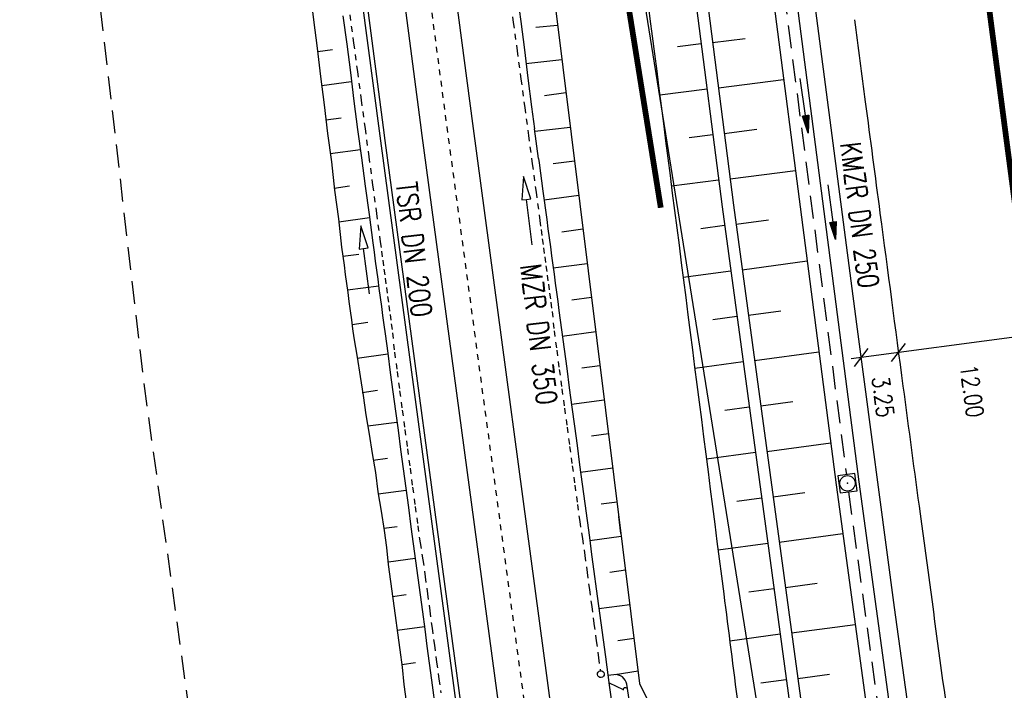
# Model space of a CAD drawing. Extents: x 446224 to 446791, y 446199 to 447379.
# Tile 24 of 113: x 446416 to 446502, y 446748 to 446807. Entities that reach past the tile are written whole.
import ezdxf
from ezdxf.enums import TextEntityAlignment as Align

# ---------------------------------------------------------------- set-up
doc = ezdxf.new("R2010")
doc.units = 0
doc.header["$LTSCALE"] = 2
doc.header["$MEASUREMENT"] = 0
for name, pattern in [('ACAD_ISO03W100', [0.5, 0.25, -0.25]), ('ACAD_ISO10W100W', [0.5, 0.25, -0.25]), ('AUSGEZOGEN', [0]), ('GEMARKBAB', [3.7, 2, -0.5, 0.1, -0.5, 0.1, -0.5]), ('GESTRICH-X2', [1.5, 1, -0.5])]:
    doc.linetypes.add(name, pattern=pattern)
doc.layers.get('0').update_dxf_attribs({"linetype": 'AUSGEZOGEN'})
for name, color, linetype in [('201-GEMARKGRZ', 7, 'GEMARKBAB'), ('201-GRENZL-BAB', 7, 'AUSGEZOGEN'), ('BOESCHG', 250, 'AUSGEZOGEN'), ('DB-Bahnachse', 7, 'CONTINUOUS'), ('DB-Böschungen', 15, 'CONTINUOUS'), ('DB-Gleisachse', 7, 'CONTINUOUS'), ('DB-GRABEN', 15, 'AUSGEZOGEN'), ('DB-Kabelanlagen', 15, 'CONTINUOUS'), ('DB-Tiefenentwässerung', 15, 'CONTINUOUS'), ('FBRTOP', 250, 'AUSGEZOGEN'), ('KANAL', 7, 'GESTRICH-X2'), ('MULDE', 250, 'AUSGEZOGEN'), ('PFEIL', 7, 'CONTINUOUS'), ('PFEILTOP', 200, 'AUSGEZOGEN'), ('SCHRIFT', 7, 'AUSGEZOGEN'), ('SCHSYMBOL', 200, 'AUSGEZOGEN'), ('STROMLTG', 4, 'AUSGEZOGEN'), ('TEXTO', 4, 'CONTINUOUS')]:
    doc.layers.add(name, color=color, linetype=linetype)
doc.styles.add('ROMANS', font='romans.shx', dxfattribs={"width": 0.8})

# ---------------------------------------------------------------- blocks, each defined once
blk = doc.blocks.new('20')
blk.add_lwpolyline([(-0.754, -0.751), (0.754, -0.751), (0.754, 0.75), (-0.754, 0.75)], close=True)
blk.add_circle((0, 0), 0.676)
blk.add_point((0, 0))
blk = doc.blocks.new('PFEIL2')
at = {"color": 0}
for p, q in [((0.88, 0.002), (-2.401, -0.012)), ((0.881, -0.271), (0.879, 0.276)), ((0.879, 0.276), (2.429, 0.009)), ((0.911, 0.27), (0.879, 0.265)), ((0.965, 0.261), (0.879, 0.246)), ((1.019, 0.252), (0.879, 0.228)), ((1.073, 0.242), (0.879, 0.209)), ((1.127, 0.233), (0.879, 0.191)), ((1.181, 0.224), (0.879, 0.172)), ((1.235, 0.214), (0.879, 0.154)), ((1.289, 0.205), (0.879, 0.135)), ((1.343, 0.196), (0.879, 0.117)), ((1.397, 0.187), (0.879, 0.098)), ((1.451, 0.177), (0.879, 0.08)), ((1.505, 0.168), (0.879, 0.061)), ((1.559, 0.159), (0.88, 0.043)), ((1.613, 0.149), (0.88, 0.024)), ((1.668, 0.14), (0.88, 0.006)), ((1.722, 0.131), (0.88, -0.013)), ((1.776, 0.121), (0.88, -0.031)), ((1.83, 0.112), (0.88, -0.05)), ((1.884, 0.103), (0.88, -0.068)), ((1.938, 0.094), (0.88, -0.087)), ((1.992, 0.084), (0.88, -0.105)), ((2.046, 0.075), (0.88, -0.124)), ((2.1, 0.066), (0.88, -0.142)), ((2.154, 0.056), (0.88, -0.161)), ((2.208, 0.047), (0.88, -0.179)), ((2.262, 0.038), (0.881, -0.198)), ((2.316, 0.029), (0.881, -0.216)), ((2.37, 0.019), (0.881, -0.235)), ((2.424, 0.01), (0.881, -0.253)), ((2.429, 0.009), (0.881, -0.271))]:
    blk.add_line(p, q, dxfattribs=at)

msp = doc.modelspace()

# ---------------------------------------------------------------- linework, layer by layer
msp.add_line((446524.333, 446781.865), (446488.724, 446777.158))
at = {"layer": '201-GEMARKGRZ', "const_width": 0.5, "flags": 128}
msp.add_lwpolyline([(446467.695, 446817.965), (446472.116, 446790.348)], dxfattribs=at)
at = {"layer": '201-GRENZL-BAB', "flags": 128}
msp.add_lwpolyline([(446466.849, 446832.249), (446490.081, 446687.121)], dxfattribs=at)
at = {"layer": 'BOESCHG'}
for p, q in [((446469.787, 446850.372), (446477.466, 446790.436)), ((446470.779, 446850.5), (446478.458, 446790.564)), ((446460.871, 446824.201), (446470.275, 446748.81)), ((446473.58, 446804.423), (446475.641, 446804.687)), ((446476.637, 446804.771), (446479.481, 446805.135)), ((446477.145, 446800.803), (446482.838, 446801.532)), ((446472.028, 446800.191), (446476.15, 446800.719)), ((446477.653, 446796.835), (446480.503, 446797.2)), ((446474.597, 446796.488), (446476.658, 446796.752)), ((446478.162, 446792.868), (446483.865, 446793.599)), ((446473.044, 446792.256), (446477.166, 446792.784)), ((446477.466, 446790.436), (446484.5, 446738.648)), ((446478.458, 446790.564), (446485.49, 446738.782)), ((446478.683, 446788.902), (446481.528, 446789.288)), ((446475.622, 446788.538), (446477.687, 446788.818)), ((446479.221, 446784.938), (446484.887, 446785.708)), ((446474.064, 446784.289), (446478.225, 446784.854)), ((446476.668, 446780.606), (446478.763, 446780.891)), ((446479.759, 446780.975), (446482.58, 446781.358)), ((446480.298, 446777.011), (446485.914, 446777.774)), ((446475.081, 446776.354), (446479.302, 446776.927)), ((446477.715, 446772.675), (446479.84, 446772.964)), ((446480.836, 446773.047), (446483.632, 446773.427)), ((446481.374, 446769.084), (446486.941, 446769.84)), ((446476.098, 446768.419), (446480.378, 446769)), ((446481.912, 446765.12), (446484.685, 446765.497)), ((446478.762, 446764.744), (446480.917, 446765.036)), ((446482.451, 446761.157), (446487.997, 446761.91)), ((446477.115, 446760.483), (446481.455, 446761.073)), ((446482.989, 446757.193), (446485.763, 446757.57)), ((446479.808, 446756.812), (446481.993, 446757.109)), ((446483.527, 446753.229), (446489.076, 446753.983)), ((446478.132, 446752.548), (446482.532, 446753.146)), ((446484.066, 446749.266), (446486.841, 446749.643)), ((446470.275, 446748.81), (446473.294, 446742.65)), ((446480.856, 446748.881), (446483.07, 446749.182))]:
    msp.add_line(p, q, dxfattribs=at)
for centre, radius, start, end in [((861351.522, 499934.242), 418268.122, 187.29077382, 187.30421311), ((472740.108, 450122.927), 26477.365, 187.3042131, 187.3467511)]:
    msp.add_arc(centre, radius, start, end, dxfattribs=at)
at = {"layer": 'DB-Bahnachse', "linetype": 'ACAD_ISO10W100W'}
for p, q in [((446448.597, 446834.131), (446453.45, 446797.4)), ((446453.45, 446797.4), (446461.443, 446737.893))]:
    msp.add_line(p, q, dxfattribs=at)
at = {"layer": 'DB-Böschungen', "linetype": 'Continuous'}
for p, q in [((446441.533, 446809.242), (446441.816, 446806.757)), ((446459.563, 446809.088), (446459.896, 446806.61)), ((446441.816, 446806.757), (446442.148, 446804.28)), ((446444.393, 446807.103), (446444.725, 446804.625)), ((446459.896, 446806.61), (446460.228, 446804.132)), ((446463.109, 446806.258), (446461.228, 446806.082)), ((446444.725, 446804.625), (446445.057, 446802.147)), ((446442.148, 446804.28), (446442.431, 446801.795)), ((446442.188, 446803.982), (446443.476, 446804.155)), ((446460.228, 446804.132), (446460.511, 446801.648)), ((446460.338, 446802.936), (446463.479, 446803.294)), ((446445.057, 446802.147), (446445.34, 446799.663)), ((446442.431, 446801.795), (446442.763, 446799.317)), ((446445.114, 446801.348), (446442.537, 446801.002)), ((446460.511, 446801.648), (446460.843, 446799.17)), ((446463.842, 446800.379), (446461.976, 446800.129)), ((446445.34, 446799.663), (446445.673, 446797.185)), ((446442.763, 446799.317), (446443.046, 446796.833)), ((446460.843, 446799.17), (446461.103, 446797.237)), ((446442.887, 446798.022), (446444.225, 446798.202)), ((446443.046, 446796.833), (446443.378, 446794.355)), ((446445.673, 446797.185), (446446.005, 446794.707)), ((446461.448, 446794.66), (446461.103, 446797.237)), ((446461.129, 446797.037), (446464.216, 446797.388)), ((446445.912, 446795.401), (446443.285, 446795.049)), ((446443.378, 446794.355), (446443.661, 446791.871)), ((446446.005, 446794.707), (446446.337, 446792.23)), ((446461.448, 446794.66), (446461.501, 446794.264)), ((446461.501, 446794.264), (446461.834, 446791.786)), ((446464.585, 446794.425), (446462.724, 446794.175)), ((446443.635, 446792.069), (446444.973, 446792.248)), ((446443.661, 446791.871), (446443.994, 446789.393)), ((446446.337, 446792.23), (446446.67, 446789.752)), ((446461.834, 446791.786), (446462.166, 446789.308)), ((446461.934, 446791.043), (446464.956, 446791.448)), ((446443.994, 446789.393), (446444.276, 446786.908)), ((446446.71, 446789.454), (446444.034, 446789.095)), ((446446.67, 446789.752), (446447.002, 446787.274)), ((446462.166, 446789.308), (446462.273, 446788.515)), ((446462.273, 446788.515), (446462.379, 446787.722)), ((446465.328, 446788.471), (446463.472, 446788.222)), ((446462.379, 446787.722), (446462.485, 446786.929)), ((446444.276, 446786.908), (446444.383, 446786.115)), ((446447.002, 446787.274), (446447.108, 446786.481)), ((446462.485, 446786.929), (446462.592, 446786.136)), ((446444.383, 446786.115), (446445.77, 446786.302)), ((446444.383, 446786.115), (446444.489, 446785.323)), ((446447.108, 446786.481), (446447.215, 446785.688)), ((446447.215, 446785.688), (446447.321, 446784.895)), ((446462.592, 446786.136), (446462.698, 446785.344)), ((446444.489, 446785.323), (446444.596, 446784.53)), ((446447.321, 446784.895), (446447.427, 446784.102)), ((446462.698, 446785.344), (446462.804, 446784.551)), ((446462.731, 446785.096), (446465.699, 446785.494)), ((446444.596, 446784.53), (446444.702, 446783.737)), ((446447.427, 446784.102), (446447.534, 446783.309)), ((446462.804, 446784.551), (446462.911, 446783.758)), ((446444.702, 446783.737), (446444.808, 446782.944)), ((446447.507, 446783.508), (446444.782, 446783.142)), ((446447.534, 446783.309), (446447.64, 446782.517)), ((446462.911, 446783.758), (446463.017, 446782.965)), ((446444.808, 446782.944), (446444.915, 446782.151)), ((446447.64, 446782.517), (446447.747, 446781.724)), ((446463.017, 446782.965), (446463.123, 446782.172)), ((446466.071, 446782.517), (446464.369, 446782.289)), ((446444.915, 446782.151), (446445.021, 446781.358)), ((446447.747, 446781.724), (446447.853, 446780.931)), ((446463.123, 446782.172), (446463.23, 446781.379)), ((446463.23, 446781.379), (446463.456, 446779.694)), ((446445.021, 446781.358), (446445.127, 446780.565)), ((446445.127, 446780.565), (446445.234, 446779.772)), ((446447.853, 446780.931), (446447.959, 446780.138)), ((446445.181, 446780.169), (446446.568, 446780.355)), ((446445.234, 446779.772), (446445.34, 446778.979)), ((446447.959, 446780.138), (446448.066, 446779.345)), ((446463.456, 446779.694), (446463.682, 446778.009)), ((446445.34, 446778.979), (446445.616, 446777.301)), ((446448.066, 446779.345), (446448.292, 446777.66)), ((446463.529, 446779.149), (446466.442, 446779.54)), ((446463.682, 446778.009), (446463.908, 446776.324)), ((446445.616, 446777.301), (446445.891, 446775.623)), ((446448.305, 446777.561), (446445.629, 446777.202)), ((446448.292, 446777.66), (446448.518, 446775.975)), ((446463.908, 446776.324), (446464.134, 446774.639)), ((446466.813, 446776.563), (446465.216, 446776.349)), ((446445.891, 446775.623), (446446.167, 446773.945)), ((446448.518, 446775.975), (446448.744, 446774.29)), ((446464.134, 446774.639), (446464.36, 446772.955)), ((446446.077, 446774.235), (446447.415, 446774.415)), ((446446.167, 446773.945), (446446.393, 446772.26)), ((446448.744, 446774.29), (446448.97, 446772.605)), ((446464.327, 446773.202), (446467.185, 446773.586)), ((446464.36, 446772.955), (446464.586, 446771.27)), ((446446.393, 446772.26), (446446.668, 446770.581)), ((446448.97, 446772.605), (446449.196, 446770.92)), ((446449.103, 446771.614), (446446.575, 446771.275)), ((446464.586, 446771.27), (446464.812, 446769.585)), ((446446.668, 446770.581), (446446.944, 446768.903)), ((446449.196, 446770.92), (446449.422, 446769.236)), ((446467.556, 446770.609), (446466.063, 446770.408)), ((446464.812, 446769.585), (446465.038, 446767.9)), ((446446.944, 446768.903), (446447.219, 446767.225)), ((446449.422, 446769.236), (446449.648, 446767.551)), ((446447.024, 446768.308), (446448.263, 446768.475)), ((446465.038, 446767.9), (446465.264, 446766.215)), ((446465.124, 446767.256), (446467.927, 446767.632)), ((446447.219, 446767.225), (446447.445, 446765.54)), ((446449.648, 446767.551), (446449.874, 446765.866)), ((446465.264, 446766.215), (446465.49, 446764.53)), ((446447.445, 446765.54), (446447.721, 446763.862)), ((446449.9, 446765.667), (446447.472, 446765.342)), ((446449.874, 446765.866), (446450.1, 446764.181)), ((446465.49, 446764.53), (446465.689, 446763.043)), ((446468.299, 446764.654), (446466.911, 446764.468)), ((446447.721, 446763.862), (446447.997, 446762.183)), ((446450.1, 446764.181), (446450.326, 446762.496)), ((446468.415, 446763.409), (446468.614, 446761.922)), ((446447.97, 446762.382), (446449.11, 446762.535)), ((446450.326, 446762.496), (446450.525, 446761.009)), ((446465.689, 446763.043), (446465.889, 446761.557)), ((446447.997, 446762.183), (446448.196, 446760.697)), ((446465.922, 446761.309), (446468.67, 446761.677)), ((446450.525, 446761.009), (446450.725, 446759.522)), ((446465.889, 446761.557), (446466.088, 446760.07)), ((446448.196, 446760.697), (446448.346, 446759.203)), ((446466.088, 446760.07), (446466.288, 446758.583)), ((446448.346, 446759.203), (446448.545, 446757.717)), ((446450.698, 446759.721), (446448.369, 446759.408)), ((446450.725, 446759.522), (446450.924, 446758.036)), ((446466.288, 446758.583), (446466.487, 446757.097)), ((446469.041, 446758.7), (446467.659, 446758.515)), ((446448.545, 446757.717), (446448.745, 446756.23)), ((446450.924, 446758.036), (446451.123, 446756.549)), ((446448.718, 446756.428), (446449.908, 446756.588)), ((446451.123, 446756.549), (446451.323, 446755.062)), ((446466.487, 446757.097), (446466.686, 446755.61)), ((446448.745, 446756.23), (446448.944, 446754.743)), ((446466.686, 446755.61), (446466.886, 446754.123)), ((446466.72, 446755.362), (446469.413, 446755.723)), ((446448.944, 446754.743), (446449.144, 446753.257)), ((446451.323, 446755.062), (446451.522, 446753.576)), ((446466.886, 446754.123), (446467.085, 446752.637)), ((446451.496, 446753.774), (446449.117, 446753.455)), ((446449.144, 446753.257), (446449.343, 446751.77)), ((446451.522, 446753.576), (446451.722, 446752.089)), ((446467.085, 446752.637), (446467.285, 446751.15)), ((446469.784, 446752.746), (446468.357, 446752.555)), ((446449.343, 446751.77), (446449.549, 446750.234)), ((446451.722, 446752.089), (446451.921, 446750.602)), ((446449.516, 446750.482), (446450.705, 446750.641)), ((446451.921, 446750.602), (446452.121, 446749.116)), ((446467.285, 446751.15), (446467.617, 446748.672)), ((446449.549, 446750.234), (446449.699, 446748.74)), ((446449.699, 446748.74), (446449.898, 446747.254)), ((446452.121, 446749.116), (446452.685, 446744.91)), ((446467.607, 446748.869), (446468.832, 446748.285)), ((446467.617, 446748.672), (446468.863, 446739.759))]:
    msp.add_line(p, q, dxfattribs=at)
at = {"layer": 'DB-Gleisachse', "linetype": 'Continuous'}
for p, q in [((446452.157, 446824.456), (446455.681, 446797.694)), ((446447.714, 446823.732), (446451.219, 446797.106)), ((446455.68, 446797.7), (446464.23, 446734.05)), ((446451.22, 446797.1), (446459.77, 446733.45))]:
    msp.add_line(p, q, dxfattribs=at)
at = {"layer": 'DB-GRABEN', "linetype": 'Continuous'}
for p, q in [((446468.036, 446749.588), (446467.504, 446749.518)), ((446468.138, 446749.596), (446470.137, 446749.919)), ((446470.644, 446739.271), (446469.155, 446748.751))]:
    msp.add_line(p, q, dxfattribs=at)
for centre, major_axis, start_param, end_param in [((446468.167, 446748.596), (0.707, 0.707), 5.65358, 7.200221), ((446469.03, 446748.256), (0.141, 0.141), 0.917036, 2.511987), ((446469.03, 446748.256), (0.141, 0.141), 5.65358, 7.200221)]:
    msp.add_ellipse(centre, major_axis=major_axis, ratio=1, start_param=start_param, end_param=end_param, dxfattribs=at)
at = {"layer": 'DB-Kabelanlagen', "linetype": 'Continuous'}
for p, q in [((446444.095, 446823.256), (446447.6, 446796.63)), ((446444.492, 446823.308), (446447.997, 446796.682)), ((446447.602, 446796.615), (446456.153, 446732.964)), ((446447.999, 446796.668), (446456.549, 446733.018))]:
    msp.add_line(p, q, dxfattribs=at)
at = {"layer": 'DB-Tiefenentwässerung', "linetype": 'ACAD_ISO03W100'}
for p, q in [((446458.919, 446809.001), (446459.252, 446806.523)), ((446444.987, 446807.183), (446445.32, 446804.705)), ((446459.252, 446806.523), (446459.584, 446804.046)), ((446445.32, 446804.705), (446445.652, 446802.227)), ((446459.584, 446804.046), (446459.916, 446801.568)), ((446445.652, 446802.227), (446445.984, 446799.749)), ((446459.916, 446801.568), (446460.249, 446799.09)), ((446445.984, 446799.749), (446446.317, 446797.272)), ((446460.249, 446799.09), (446460.574, 446796.662)), ((446446.317, 446797.272), (446446.649, 446794.794)), ((446460.574, 446796.662), (446460.907, 446794.184)), ((446446.649, 446794.794), (446446.982, 446792.316)), ((446460.907, 446794.184), (446461.239, 446791.706)), ((446446.982, 446792.316), (446447.314, 446789.838)), ((446461.239, 446791.706), (446461.572, 446789.228)), ((446447.314, 446789.838), (446447.646, 446787.36)), ((446461.572, 446789.228), (446461.678, 446788.435)), ((446461.678, 446788.435), (446461.784, 446787.643)), ((446461.784, 446787.643), (446461.891, 446786.85)), ((446447.646, 446787.36), (446447.753, 446786.567)), ((446447.753, 446786.567), (446447.859, 446785.775)), ((446461.891, 446786.85), (446461.997, 446786.057)), ((446447.859, 446785.775), (446447.965, 446784.982)), ((446461.997, 446786.057), (446462.103, 446785.264)), ((446447.965, 446784.982), (446448.072, 446784.189)), ((446462.103, 446785.264), (446462.21, 446784.471)), ((446448.072, 446784.189), (446448.178, 446783.396)), ((446462.21, 446784.471), (446462.316, 446783.678)), ((446448.178, 446783.396), (446448.284, 446782.603)), ((446462.316, 446783.678), (446462.422, 446782.885)), ((446448.284, 446782.603), (446448.391, 446781.81)), ((446462.422, 446782.885), (446462.529, 446782.092)), ((446448.391, 446781.81), (446448.497, 446781.017)), ((446462.529, 446782.092), (446462.635, 446781.299)), ((446448.497, 446781.017), (446448.604, 446780.224)), ((446462.635, 446781.299), (446462.812, 446779.608)), ((446448.604, 446780.224), (446448.71, 446779.431)), ((446448.71, 446779.431), (446448.886, 446777.74)), ((446462.812, 446779.608), (446463.038, 446777.923)), ((446448.886, 446777.74), (446449.112, 446776.055)), ((446463.038, 446777.923), (446463.264, 446776.238)), ((446463.264, 446776.238), (446463.49, 446774.553)), ((446449.112, 446776.055), (446449.338, 446774.37)), ((446463.49, 446774.553), (446463.716, 446772.868)), ((446449.338, 446774.37), (446449.564, 446772.685)), ((446463.716, 446772.868), (446463.942, 446771.183)), ((446449.564, 446772.685), (446449.79, 446771)), ((446463.942, 446771.183), (446464.168, 446769.498)), ((446449.79, 446771), (446450.016, 446769.315)), ((446464.168, 446769.498), (446464.394, 446767.813)), ((446450.016, 446769.315), (446450.242, 446767.63)), ((446450.242, 446767.63), (446450.468, 446765.945)), ((446464.394, 446767.813), (446464.62, 446766.128)), ((446450.468, 446765.945), (446450.694, 446764.261)), ((446464.62, 446766.128), (446464.846, 446764.444)), ((446450.694, 446764.261), (446450.92, 446762.576)), ((446464.846, 446764.444), (446465.045, 446762.957)), ((446450.92, 446762.576), (446451.12, 446761.089)), ((446465.045, 446762.957), (446465.294, 446761.477)), ((446451.12, 446761.089), (446451.369, 446759.609)), ((446465.294, 446761.477), (446465.494, 446759.99)), ((446465.494, 446759.99), (446465.693, 446758.503)), ((446451.369, 446759.609), (446451.568, 446758.122)), ((446465.693, 446758.503), (446465.892, 446757.017)), ((446451.568, 446758.122), (446451.768, 446756.636)), ((446451.768, 446756.636), (446451.967, 446755.149)), ((446465.892, 446757.017), (446466.092, 446755.53)), ((446451.967, 446755.149), (446452.167, 446753.662)), ((446466.092, 446755.53), (446466.291, 446754.043)), ((446466.291, 446754.043), (446466.491, 446752.557)), ((446452.167, 446753.662), (446452.366, 446752.175)), ((446452.366, 446752.175), (446452.565, 446750.689)), ((446466.491, 446752.557), (446466.69, 446751.07)), ((446452.565, 446750.689), (446452.765, 446749.202)), ((446466.69, 446751.07), (446466.843, 446749.93)), ((446452.765, 446749.202), (446452.923, 446748.02))]:
    msp.add_line(p, q, dxfattribs=at)
at = {"layer": 'DB-Tiefenentwässerung', "linetype": 'Continuous'}
for p, q in [((446460.141, 446793.061), (446459.993, 446791.027)), ((446460.787, 446791.127), (446460.141, 446793.061)), ((446459.993, 446791.027), (446460.39, 446791.077)), ((446460.39, 446791.077), (446460.787, 446791.127)), ((446460.889, 446787.108), (446460.39, 446791.077)), ((446445.947, 446788.777), (446445.8, 446786.742)), ((446446.594, 446786.842), (446445.947, 446788.777)), ((446445.8, 446786.742), (446446.197, 446786.792)), ((446446.197, 446786.792), (446446.594, 446786.842)), ((446446.696, 446782.824), (446446.197, 446786.792))]:
    msp.add_line(p, q, dxfattribs=at)
msp.add_ellipse((446466.883, 446749.633), major_axis=(0.212, 0.212), ratio=1, start_param=4.062603, end_param=10.345788, dxfattribs=at)
at = {"layer": 'FBRTOP', "flags": 128}
msp.add_lwpolyline([(446499.339, 446706.442), (446495.919, 446730.809), (446492.494, 446755.456), (446489.225, 446780.183), (446485.99, 446804.885), (446482.751, 446829.618), (446479.532, 446854.373), (446476.321, 446879.03), (446473.064, 446903.8), (446469.863, 446928.475), (446466.651, 446953.235), (446463.452, 446977.727), (446460.224, 447002.447), (446456.998, 447027.2), (446453.773, 447051.822)], dxfattribs=at)
at = {"layer": 'FBRTOP', "const_width": 0.5}
msp.add_lwpolyline([(446492.682, 446901.867, 0.000099), (446496.473, 446872.548, 0.000222), (446498.173, 446859.467, 0.000001), (446505.043, 446806.785, 0.000145), (446505.091, 446806.42, 0.00076), (446508.485, 446780.812, 0.00082), (446511.707, 446757.083, 0.000435), (446515.121, 446732.403, 0.000477), (446518.278, 446709.882, 0.00005), (446521.829, 446684.741, -0.000052), (446525.381, 446659.599, -0.000057), (446527.916, 446641.623, 0.000033), (446532.273, 446610.722, 0.001912), (446534.677, 446594.139, -0.003213), (446536.082, 446584.265, -0.009552), (446536.504, 446580.642, 0.010067), (446536.907, 446577.205, 0.001138)], format="xyb", dxfattribs=at)
at = {"layer": 'FBRTOP', "const_width": 0.5, "flags": 128}
msp.add_lwpolyline([(446488.526, 446901.347, -0.000054), (446490.384, 446887.221, -0.0002), (446490.88, 446883.432), (446497.266, 446834.529, 0.000005), (446497.824, 446830.255, 0.000001), (446501.013, 446805.845, 0.000269), (446501.067, 446805.435, 0.000002), (446507.502, 446756.585, 0.002022), (446509.636, 446740.88, 0.000995), (446514.163, 446708.999)], format="xyb", dxfattribs=at)
at = {"layer": 'FBRTOP'}
for centre, radius, start, end in [((520285.436, 456448.747), 74423.642, 187.44390024, 187.44947089), ((452717.442, 447613.866), 6280.492, 187.4494709, 187.5389105), ((461507.135, 448777.124), 15146.825, 187.5389106, 187.5965031), ((453956.63, 447770.14), 7529.467, 187.5965031, 187.6821793), ((457665.895, 448270.478), 11272.325, 187.6821793, 187.7522014), ((457691.989, 448274.03), 11298.66, 187.7522014, 187.8234855)]:
    msp.add_arc(centre, radius, start, end, dxfattribs=at)
at = {"layer": 'KANAL'}
for p, q in [((446480.156, 446830.063), (446488.313, 446767.031)), ((446488.5, 446765.563), (446497.188, 446701.781))]:
    msp.add_line(p, q, dxfattribs=at)
at = {"layer": 'MULDE'}
for points in [[(446446.466, 447075.454), (446449.303, 447059.783), (446452.91, 447032.672), (446477.681, 446838.746), (446479.068, 446830.654), (446487.417, 446766.167), (446496.305, 446700.905), (446505.628, 446634.919), (446506.115, 446631.186)], [(446480.363, 446834.934), (446481.046, 446830.952), (446489.399, 446766.431), (446498.287, 446701.179), (446507.61, 446635.189), (446508.099, 446631.443)]]:
    msp.add_lwpolyline(points, dxfattribs=at)
at = {"layer": 'SCHRIFT'}
for p, q in [((446489.012, 446776.492), (446490.207, 446778.058)), ((446492.259, 446776.921), (446493.455, 446778.487))]:
    msp.add_line(p, q, dxfattribs=at)
at = {"layer": 'STROMLTG', "linetype": 'GESTRICH-X2', "flags": 128}
msp.add_lwpolyline([(446661.027, 446521.236), (446610.028, 446550.175), (446569.736, 446573.397), (446566.04, 446575.86), (446558.147, 446578.289), (446510.256, 446571.584), (446483.455, 446567.982), (446480.78, 446567.461), (446472.145, 446566.607), (446460.944, 446565.795), (446460.26, 446566.778), (446459.234, 446575.153), (446456.628, 446598.926), (446451.977, 446627.651), (446449.062, 446644.374), (446446.957, 446656.017), (446440.225, 446691.73), (446433.765, 446726.345), (446427.041, 446775.04), (446420.765, 446829.114), (446414.949, 446875.448), (446409.837, 446918.77), (446409.691, 446934.861), (446410.243, 446956.863), (446411.11, 446965.53), (446409.52, 446986.473), (446406.775, 447010.16), (446400.593, 447053.593), (446394.865, 447095.832), (446392.255, 447109.822), (446389.123, 447133.297), (446387.727, 447145.049)], dxfattribs=at)

# ---------------------------------------------------------------- block references
at = {"layer": 'PFEIL', "rotation": 277.3767999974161}
msp.add_blockref('PFEIL2', (446487.033, 446789.971), dxfattribs=at)
at = {"layer": 'PFEILTOP', "rotation": 278.1339621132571}
msp.add_blockref('PFEIL2', (446484.622, 446799.265), dxfattribs=at)
at = {"layer": 'SCHSYMBOL', "rotation": 277.6549000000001}
msp.add_blockref('20', (446488.408, 446766.299), dxfattribs=at)

# ---------------------------------------------------------------- texts
at = {"layer": 'DB-Tiefenentwässerung', "linetype": 'Continuous', "style": 'ROMANS', "oblique": 360, "width": 0.8}
for s, p in [('TSR DN 200', (446449.003, 446792.49)), ('MZR DN 350', (446459.862, 446785.328))]:
    msp.add_text(s, height=1.8, rotation=276.77, dxfattribs=at).set_placement(p)
at = {"layer": 'SCHRIFT', "style": 'ROMANS', "width": 0.8}
for s, p in [('12.00', (446498.214, 446776.547)), ('3.25', (446490.524, 446775.535))]:
    msp.add_text(s, height=1.5, rotation=277.64811, dxfattribs=at).set_placement(p)
at = {"layer": 'TEXTO', "style": 'ROMANS', "width": 0.75}
msp.add_text('KMZR DN 250', height=1.8, rotation=277.3768, dxfattribs=at).set_placement((446488.573, 446789.599), align=Align.CENTER)

doc.saveas('drawing.dxf')
